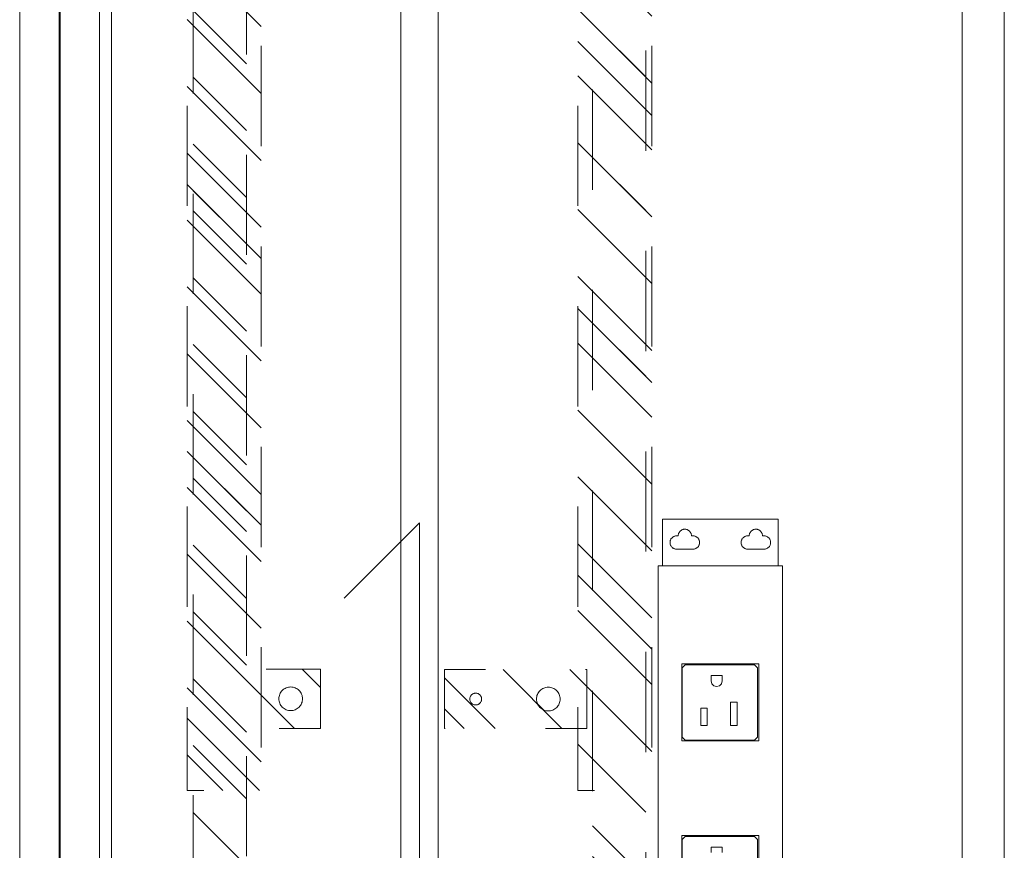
# Model space of a CAD drawing. Header units: inches. Extents: x -412 to -304, y -199 to 18.
# Tile 11 of 15: x -363 to -350, y -24 to -13. Entities that reach past the tile are written whole.
import ezdxf

# ---------------------------------------------------------------- set-up
doc = ezdxf.new("R2010")
doc.units = ezdxf.units.IN
doc.header["$LTSCALE"] = 32
doc.header["$MEASUREMENT"] = 0
doc.linetypes.add('Dash Style-1', pattern=[0.083328, 0.041656, -0.041672])
for name, color, linetype, lineweight in [('Black', 7, 'Continuous', 18), ('DashLine', 7, 'Continuous', 13), ('DashLineFill', 7, 'Dash Style-1', 13), ('Drawing', 7, 'Continuous', 18), ('GDSPowerModule-White', 7, 'Continuous', 13), ('None', 7, 'Continuous', 18), ('SolidLine', 7, 'Continuous', 15)]:
    doc.layers.add(name, color=color, linetype=linetype, lineweight=lineweight)
pattern_1 = [(45, (0, 0), (-1.61302, 1.93572), []), (45, (-1.0608, 1.0608), (-0.472346, 0.416761), [])]

# ---------------------------------------------------------------- blocks, each defined once
blk = doc.blocks.new('Group-12')
at = {"layer": 'SolidLine'}
for q in [(6, 0), (-5, -1)]:
    blk.add_line((-6, 0), q, dxfattribs=at)
blk = doc.blocks.new('Group-21')
at = {"layer": 'SolidLine'}
blk.add_blockref('Group-12', (0, 0), dxfattribs=at)
blk = doc.blocks.new('MPHtAdjStrut-1086 (2D)')
at = {"layer": 'DashLine'}
for p, q in [((-19.7, 0.25), (19.714, 0.25)), ((19.714, -0.25), (-19.7, -0.25))]:
    blk.add_line(p, q, dxfattribs=at)
blk = doc.blocks.new('MpHtAdjBase-3 (2D)')
at = {"layer": 'Black', "color": 7}
blk.add_blockref('MPHtAdjStrut-1086 (2D)', (0, 0), dxfattribs=at)
blk = doc.blocks.new('Group-22')
at = {"layer": 'DashLine'}
for p, q in [((-1.25, 7.776), (-17.112, 7.776)), ((-17.362, 7.217), (17.362, 7.217)), ((17.362, -4.094), (-17.362, -4.094)), ((17.244, -4.253), (-17.244, -4.253)), ((-17.244, -4.777), (17.244, -4.777)), ((17.244, -4.785), (-17.244, -4.785)), ((17.244, -4.792), (-17.244, -4.792)), ((17.244, -5.316), (-17.244, -5.316))]:
    blk.add_line(p, q, dxfattribs=at)
blk = doc.blocks.new('MpHtAdjTrough-1095 (2D)')
at = {"layer": 'DashLine', "color": 7}
blk.add_blockref('Group-22', (0, 0), dxfattribs=at)
blk = doc.blocks.new('MP-Hardwire (2D)')
at = {"layer": 'Black'}
for p, q in [((5.428, 0.826), (-6.572, 0.826)), ((5.428, 0.826), (5.428, -0.827)), ((6.053, 0.768), (5.428, 0.768)), ((5.694, 0.656), (5.688, 0.652)), ((5.7, 0.66), (5.694, 0.656)), ((5.707, 0.663), (5.7, 0.66)), ((5.714, 0.665), (5.707, 0.663)), ((5.722, 0.667), (5.714, 0.665)), ((5.729, 0.669), (5.722, 0.667)), ((5.737, 0.669), (5.729, 0.669)), ((5.744, 0.669), (5.737, 0.669)), ((5.752, 0.669), (5.744, 0.669)), ((5.759, 0.667), (5.752, 0.669)), ((5.766, 0.665), (5.759, 0.667)), ((5.773, 0.663), (5.766, 0.665)), ((5.78, 0.66), (5.773, 0.663)), ((5.787, 0.656), (5.78, 0.66)), ((5.793, 0.652), (5.787, 0.656)), ((6.053, 0.768), (6.053, -0.768)), ((5.653, 0.596), (5.652, 0.588)), ((5.652, 0.588), (5.652, 0.581)), ((5.652, 0.581), (5.652, 0.364)), ((5.655, 0.603), (5.653, 0.596)), ((5.657, 0.61), (5.655, 0.603)), ((5.66, 0.617), (5.657, 0.61)), ((5.663, 0.624), (5.66, 0.617)), ((5.667, 0.63), (5.663, 0.624)), ((5.671, 0.636), (5.667, 0.63)), ((5.676, 0.642), (5.671, 0.636)), ((5.682, 0.647), (5.676, 0.642)), ((5.688, 0.652), (5.682, 0.647)), ((5.799, 0.647), (5.793, 0.652)), ((5.804, 0.642), (5.799, 0.647)), ((5.809, 0.636), (5.804, 0.642)), ((5.814, 0.63), (5.809, 0.636)), ((5.818, 0.624), (5.814, 0.63)), ((5.821, 0.617), (5.818, 0.624)), ((5.824, 0.61), (5.821, 0.617)), ((5.826, 0.603), (5.824, 0.61)), ((5.828, 0.596), (5.826, 0.603)), ((5.829, 0.588), (5.828, 0.596)), ((5.829, 0.581), (5.829, 0.588)), ((5.829, 0.561), (5.829, 0.581)), ((5.837, 0.561), (5.829, 0.561)), ((5.844, 0.56), (5.837, 0.561)), ((5.852, 0.558), (5.844, 0.56)), ((5.859, 0.556), (5.852, 0.558)), ((5.866, 0.553), (5.859, 0.556)), ((5.873, 0.549), (5.866, 0.553)), ((5.88, 0.545), (5.873, 0.549)), ((5.886, 0.54), (5.88, 0.545)), ((5.892, 0.535), (5.886, 0.54)), ((5.897, 0.529), (5.892, 0.535)), ((5.901, 0.523), (5.897, 0.529)), ((1.844, 0.512), (0.82, 0.512)), ((1.844, -0.512), (1.844, 0.512)), ((4.127, 0.512), (3.104, 0.512)), ((3.104, 0.512), (3.104, -0.512)), ((4.127, -0.512), (4.127, 0.512)), ((5.866, 0.392), (5.873, 0.396)), ((5.873, 0.396), (5.88, 0.4)), ((5.88, 0.4), (5.886, 0.405)), ((5.886, 0.405), (5.892, 0.41)), ((5.892, 0.41), (5.897, 0.415)), ((5.897, 0.415), (5.901, 0.422)), ((5.906, 0.517), (5.901, 0.523)), ((5.901, 0.422), (5.906, 0.428)), ((5.909, 0.51), (5.906, 0.517)), ((5.906, 0.428), (5.909, 0.435)), ((5.912, 0.503), (5.909, 0.51)), ((5.909, 0.435), (5.912, 0.442)), ((5.914, 0.495), (5.912, 0.503)), ((5.912, 0.442), (5.914, 0.449)), ((5.916, 0.488), (5.914, 0.495)), ((5.914, 0.449), (5.916, 0.457)), ((5.917, 0.48), (5.916, 0.488)), ((5.916, 0.457), (5.917, 0.465)), ((5.917, 0.472), (5.917, 0.48)), ((5.917, 0.465), (5.917, 0.472)), ((5.652, 0.364), (5.652, 0.356)), ((5.652, 0.356), (5.653, 0.349)), ((5.653, 0.349), (5.655, 0.341)), ((5.655, 0.341), (5.657, 0.334)), ((5.657, 0.334), (5.66, 0.327)), ((5.66, 0.327), (5.664, 0.32)), ((5.664, 0.32), (5.668, 0.313)), ((5.668, 0.313), (5.672, 0.307)), ((5.672, 0.307), (5.678, 0.301)), ((5.678, 0.301), (5.683, 0.296)), ((5.683, 0.296), (5.689, 0.292)), ((5.689, 0.292), (5.696, 0.287)), ((5.696, 0.287), (5.703, 0.284)), ((5.703, 0.284), (5.71, 0.281)), ((5.71, 0.281), (5.717, 0.279)), ((5.717, 0.279), (5.725, 0.277)), ((5.725, 0.277), (5.733, 0.276)), ((5.733, 0.276), (5.74, 0.276)), ((5.74, 0.276), (5.748, 0.276)), ((5.748, 0.276), (5.756, 0.277)), ((5.756, 0.277), (5.763, 0.279)), ((5.763, 0.279), (5.771, 0.281)), ((5.771, 0.281), (5.778, 0.284)), ((5.778, 0.284), (5.785, 0.287)), ((5.785, 0.287), (5.791, 0.292)), ((5.791, 0.292), (5.797, 0.296)), ((5.797, 0.296), (5.803, 0.301)), ((5.803, 0.301), (5.808, 0.307)), ((5.808, 0.307), (5.813, 0.313)), ((5.813, 0.313), (5.817, 0.32)), ((5.817, 0.32), (5.821, 0.327)), ((5.821, 0.327), (5.824, 0.334)), ((5.824, 0.334), (5.826, 0.341)), ((5.826, 0.341), (5.828, 0.349)), ((5.828, 0.349), (5.829, 0.356)), ((5.829, 0.384), (5.837, 0.384)), ((5.829, 0.364), (5.829, 0.384)), ((5.829, 0.356), (5.829, 0.364)), ((5.837, 0.384), (5.844, 0.385)), ((5.844, 0.385), (5.852, 0.387)), ((5.852, 0.387), (5.859, 0.389)), ((5.859, 0.389), (5.866, 0.392)), ((5.653, -0.349), (5.652, -0.357)), ((5.652, -0.357), (5.652, -0.364)), ((5.652, -0.364), (5.652, -0.581)), ((5.655, -0.341), (5.653, -0.349)), ((5.657, -0.334), (5.655, -0.341)), ((5.66, -0.327), (5.657, -0.334)), ((5.664, -0.32), (5.66, -0.327)), ((5.668, -0.313), (5.664, -0.32)), ((5.672, -0.307), (5.668, -0.313)), ((5.678, -0.302), (5.672, -0.307)), ((5.683, -0.296), (5.678, -0.302)), ((5.689, -0.292), (5.683, -0.296)), ((5.696, -0.288), (5.689, -0.292)), ((5.703, -0.284), (5.696, -0.288)), ((5.71, -0.281), (5.703, -0.284)), ((5.717, -0.279), (5.71, -0.281)), ((5.725, -0.277), (5.717, -0.279)), ((5.733, -0.276), (5.725, -0.277)), ((5.74, -0.276), (5.733, -0.276)), ((5.748, -0.276), (5.74, -0.276)), ((5.756, -0.277), (5.748, -0.276)), ((5.763, -0.279), (5.756, -0.277)), ((5.771, -0.281), (5.763, -0.279)), ((5.778, -0.284), (5.771, -0.281)), ((5.785, -0.288), (5.778, -0.284)), ((5.791, -0.292), (5.785, -0.288)), ((5.797, -0.296), (5.791, -0.292)), ((5.803, -0.302), (5.797, -0.296)), ((5.808, -0.307), (5.803, -0.302)), ((5.813, -0.313), (5.808, -0.307)), ((5.817, -0.32), (5.813, -0.313)), ((5.821, -0.327), (5.817, -0.32)), ((5.824, -0.334), (5.821, -0.327)), ((5.826, -0.341), (5.824, -0.334)), ((5.828, -0.349), (5.826, -0.341)), ((5.829, -0.357), (5.828, -0.349)), ((5.829, -0.364), (5.829, -0.357)), ((5.829, -0.384), (5.829, -0.364)), ((5.837, -0.384), (5.829, -0.384)), ((5.844, -0.385), (5.837, -0.384)), ((5.852, -0.387), (5.844, -0.385)), ((5.859, -0.389), (5.852, -0.387)), ((5.866, -0.392), (5.859, -0.389)), ((5.873, -0.396), (5.866, -0.392)), ((1.844, -0.512), (0.82, -0.512)), ((4.127, -0.512), (3.104, -0.512)), ((5.88, -0.4), (5.873, -0.396)), ((5.886, -0.405), (5.88, -0.4)), ((5.892, -0.41), (5.886, -0.405)), ((5.897, -0.416), (5.892, -0.41)), ((5.901, -0.422), (5.897, -0.416)), ((5.897, -0.529), (5.901, -0.523)), ((5.906, -0.428), (5.901, -0.422)), ((5.901, -0.523), (5.906, -0.517)), ((5.909, -0.435), (5.906, -0.428)), ((5.906, -0.517), (5.909, -0.51)), ((5.912, -0.442), (5.909, -0.435)), ((5.909, -0.51), (5.912, -0.503)), ((5.914, -0.45), (5.912, -0.442)), ((5.912, -0.503), (5.914, -0.495)), ((5.916, -0.457), (5.914, -0.45)), ((5.914, -0.495), (5.916, -0.488)), ((5.917, -0.465), (5.916, -0.457)), ((5.916, -0.488), (5.917, -0.48)), ((5.917, -0.473), (5.917, -0.465)), ((5.917, -0.48), (5.917, -0.473)), ((5.652, -0.581), (5.652, -0.588)), ((5.652, -0.588), (5.653, -0.596)), ((5.653, -0.596), (5.655, -0.604)), ((5.655, -0.604), (5.657, -0.611)), ((5.657, -0.611), (5.66, -0.618)), ((5.66, -0.618), (5.664, -0.625)), ((5.664, -0.625), (5.668, -0.632)), ((5.668, -0.632), (5.672, -0.638)), ((5.672, -0.638), (5.678, -0.643)), ((5.678, -0.643), (5.683, -0.649)), ((5.683, -0.649), (5.689, -0.653)), ((5.689, -0.653), (5.696, -0.657)), ((5.785, -0.657), (5.791, -0.653)), ((5.791, -0.653), (5.797, -0.649)), ((5.797, -0.649), (5.803, -0.643)), ((5.803, -0.643), (5.808, -0.638)), ((5.808, -0.638), (5.813, -0.632)), ((5.813, -0.632), (5.817, -0.625)), ((5.817, -0.625), (5.821, -0.618)), ((5.821, -0.618), (5.824, -0.611)), ((5.824, -0.611), (5.826, -0.604)), ((5.826, -0.604), (5.828, -0.596)), ((5.828, -0.596), (5.829, -0.588)), ((5.829, -0.561), (5.837, -0.561)), ((5.829, -0.581), (5.829, -0.561)), ((5.829, -0.588), (5.829, -0.581)), ((5.837, -0.561), (5.844, -0.56)), ((5.844, -0.56), (5.852, -0.558)), ((5.852, -0.558), (5.859, -0.556)), ((5.859, -0.556), (5.866, -0.553)), ((5.866, -0.553), (5.873, -0.549)), ((5.873, -0.549), (5.88, -0.545)), ((5.88, -0.545), (5.886, -0.54)), ((5.886, -0.54), (5.892, -0.535)), ((5.892, -0.535), (5.897, -0.529)), ((6.053, -0.768), (5.428, -0.768)), ((5.696, -0.657), (5.703, -0.661)), ((5.703, -0.661), (5.71, -0.664)), ((5.71, -0.664), (5.717, -0.666)), ((5.717, -0.666), (5.725, -0.668)), ((5.725, -0.668), (5.733, -0.669)), ((5.733, -0.669), (5.74, -0.669)), ((5.74, -0.669), (5.748, -0.669)), ((5.748, -0.669), (5.756, -0.668)), ((5.756, -0.668), (5.763, -0.666)), ((5.763, -0.666), (5.771, -0.664)), ((5.771, -0.664), (5.778, -0.661)), ((5.778, -0.661), (5.785, -0.657)), ((5.428, -0.827), (-6.572, -0.827))]:
    blk.add_line(p, q, dxfattribs=at)
at = {"layer": 'GDSPowerModule-White'}
for p, q in [((1.79, 0.508), (0.869, 0.508)), ((1.79, 0.508), (1.829, 0.469)), ((1.829, 0.469), (1.829, -0.453)), ((3.113, 0.469), (3.152, 0.508)), ((3.113, -0.453), (3.113, 0.469)), ((4.073, 0.508), (3.152, 0.508)), ((4.073, 0.508), (4.113, 0.469)), ((4.113, 0.469), (4.113, -0.453)), ((3.306, 0.261), (3.306, 0.175)), ((3.536, 0.261), (3.306, 0.261)), ((3.536, 0.175), (3.306, 0.175)), ((3.536, 0.175), (3.536, 0.261)), ((1.687, 0.122), (1.615, 0.122)), ((1.687, -0.024), (1.687, 0.122)), ((3.835, 0.086), (3.825, 0.05)), ((3.825, 0.05), (3.834, 0.013)), ((3.834, 0.013), (3.861, -0.014)), ((3.862, 0.112), (3.835, 0.086)), ((3.898, 0.122), (3.862, 0.112)), ((3.971, 0.122), (3.898, 0.122)), ((3.971, -0.024), (3.971, 0.122)), ((1.687, -0.024), (1.615, -0.024)), ((3.861, -0.014), (3.898, -0.024)), ((3.971, -0.024), (3.898, -0.024)), ((3.306, -0.136), (3.306, -0.223)), ((3.616, -0.136), (3.306, -0.136)), ((3.616, -0.223), (3.306, -0.223)), ((3.616, -0.223), (3.616, -0.136)), ((1.79, -0.492), (0.869, -0.492)), ((1.829, -0.453), (1.79, -0.492)), ((3.152, -0.492), (3.113, -0.453)), ((4.073, -0.492), (3.152, -0.492)), ((4.113, -0.453), (4.073, -0.492))]:
    blk.add_line(p, q, dxfattribs=at)
blk = doc.blocks.new('MPHtAdjCenterBar (2D)')
at = {"layer": 'DashLineFill', "linetype": 'Continuous', "lineweight": 13}
h = blk.add_hatch(dxfattribs=at)
h.set_pattern_fill('Steel', color=253, style=0, pattern_type=2)
h.set_pattern_definition(pattern_1)
h.paths.add_polyline_path([(-17.618, 3.009), (17.618, 3.009), (17.618, 2.3), (-17.618, 2.3)])
at = {"layer": 'DashLineFill', "flags": 128}
blk.add_lwpolyline([(-17.618, 3.009), (17.618, 3.009), (17.618, 2.3), (-17.618, 2.3)], close=True, dxfattribs=at)
blk = doc.blocks.new('TEK04-FrameA (2D)')
at = {"layer": 'DashLineFill', "linetype": 'Continuous', "lineweight": 13}
h = blk.add_hatch(dxfattribs=at)
h.set_pattern_fill('Steel', color=253, style=0, pattern_type=2)
h.set_pattern_definition(pattern_1)
h.paths.add_polyline_path([(8.917, 2.264), (9.701, 2.264), (9.701, 0.372), (8.917, 0.372)])
h = blk.add_hatch(dxfattribs=at)
h.set_pattern_fill('Steel', color=253, style=0, pattern_type=2)
h.set_pattern_definition(pattern_1)
h.paths.add_polyline_path([(9.311, 1.929), (9.319, 1.929), (9.326, 1.928), (9.334, 1.926), (9.341, 1.923), (9.348, 1.92), (9.355, 1.916), (9.361, 1.911), (9.367, 1.906), (9.372, 1.9), (9.376, 1.894), (9.38, 1.888), (9.384, 1.881), (9.386, 1.873), (9.388, 1.866), (9.389, 1.858), (9.39, 1.85), (9.389, 1.843), (9.388, 1.835), (9.386, 1.828), (9.384, 1.82), (9.38, 1.813), (9.376, 1.807), (9.372, 1.8), (9.367, 1.795), (9.361, 1.79), (9.355, 1.785), (9.348, 1.781), (9.341, 1.778), (9.334, 1.775), (9.326, 1.773), (9.319, 1.772), (9.311, 1.772), (9.303, 1.772), (9.296, 1.773), (9.288, 1.775), (9.281, 1.778), (9.274, 1.781), (9.267, 1.785), (9.261, 1.79), (9.255, 1.795), (9.25, 1.8), (9.246, 1.807), (9.242, 1.813), (9.238, 1.82), (9.236, 1.828), (9.234, 1.835), (9.233, 1.843), (9.232, 1.85), (9.233, 1.858), (9.234, 1.866), (9.236, 1.873), (9.238, 1.881), (9.242, 1.888), (9.246, 1.894), (9.25, 1.9), (9.255, 1.906), (9.261, 1.911), (9.267, 1.916), (9.274, 1.92), (9.281, 1.923), (9.288, 1.926), (9.296, 1.928), (9.303, 1.929)])
h = blk.add_hatch(dxfattribs=at)
h.set_pattern_fill('Steel', color=253, style=0, pattern_type=2)
h.set_pattern_definition(pattern_1)
h.paths.add_polyline_path([(8.465, 1.28), (9.252, 1.28), (9.252, 0.374), (8.465, 0.374)])
h = blk.add_hatch(dxfattribs=at)
h.set_pattern_fill('Steel', color=253, style=0, pattern_type=2)
h.set_pattern_definition(pattern_1)
h.paths.add_polyline_path([(18.957, 1.28), (19.744, 1.28), (19.744, 0.374), (18.957, 0.374)])
h = blk.add_hatch(dxfattribs=at)
h.set_pattern_fill('Steel', color=253, style=0, pattern_type=2)
h.set_pattern_definition(pattern_1)
h.paths.add_polyline_path([(8.858, 1.043), (8.874, 1.043), (8.889, 1.04), (8.904, 1.037), (8.919, 1.031), (8.933, 1.025), (8.946, 1.017), (8.958, 1.008), (8.97, 0.997), (8.98, 0.986), (8.989, 0.973), (8.997, 0.96), (9.004, 0.946), (9.009, 0.932), (9.013, 0.917), (9.015, 0.901), (9.016, 0.886), (9.015, 0.87), (9.013, 0.855), (9.009, 0.84), (9.004, 0.826), (8.997, 0.812), (8.989, 0.798), (8.98, 0.786), (8.97, 0.774), (8.958, 0.764), (8.946, 0.755), (8.933, 0.747), (8.919, 0.74), (8.904, 0.735), (8.889, 0.731), (8.874, 0.729), (8.858, 0.728), (8.843, 0.729), (8.828, 0.731), (8.813, 0.735), (8.798, 0.74), (8.784, 0.747), (8.771, 0.755), (8.758, 0.764), (8.747, 0.774), (8.737, 0.786), (8.727, 0.798), (8.719, 0.812), (8.713, 0.826), (8.708, 0.84), (8.704, 0.855), (8.702, 0.87), (8.701, 0.886), (8.702, 0.901), (8.704, 0.917), (8.708, 0.932), (8.713, 0.946), (8.719, 0.96), (8.727, 0.973), (8.737, 0.986), (8.747, 0.997), (8.758, 1.008), (8.771, 1.017), (8.784, 1.025), (8.798, 1.031), (8.813, 1.037), (8.828, 1.04), (8.843, 1.043)])
h = blk.add_hatch(dxfattribs=at)
h.set_pattern_fill('Steel', color=253, style=0, pattern_type=2)
h.set_pattern_definition(pattern_1)
h.paths.add_polyline_path([(9.311, 1.043), (9.326, 1.043), (9.342, 1.04), (9.357, 1.037), (9.371, 1.031), (9.385, 1.025), (9.399, 1.017), (9.411, 1.008), (9.422, 0.997), (9.433, 0.986), (9.442, 0.973), (9.45, 0.96), (9.457, 0.946), (9.462, 0.932), (9.465, 0.917), (9.468, 0.901), (9.469, 0.886), (9.468, 0.87), (9.465, 0.855), (9.462, 0.84), (9.457, 0.826), (9.45, 0.812), (9.442, 0.798), (9.433, 0.786), (9.422, 0.774), (9.411, 0.764), (9.399, 0.755), (9.385, 0.747), (9.371, 0.74), (9.357, 0.735), (9.342, 0.731), (9.326, 0.729), (9.311, 0.728), (9.296, 0.729), (9.28, 0.731), (9.265, 0.735), (9.251, 0.74), (9.237, 0.747), (9.224, 0.755), (9.211, 0.764), (9.2, 0.774), (9.189, 0.786), (9.18, 0.798), (9.172, 0.812), (9.166, 0.826), (9.16, 0.84), (9.157, 0.855), (9.154, 0.87), (9.154, 0.886), (9.154, 0.901), (9.157, 0.917), (9.16, 0.932), (9.166, 0.946), (9.172, 0.96), (9.18, 0.973), (9.189, 0.986), (9.2, 0.997), (9.211, 1.008), (9.224, 1.017), (9.237, 1.025), (9.251, 1.031), (9.265, 1.037), (9.28, 1.04), (9.296, 1.043)])
h = blk.add_hatch(dxfattribs=at)
h.set_pattern_fill('Steel', color=253, style=0, pattern_type=2)
h.set_pattern_definition(pattern_1)
h.paths.add_polyline_path([(19.35, 1.043), (19.366, 1.043), (19.381, 1.04), (19.396, 1.037), (19.411, 1.031), (19.425, 1.025), (19.438, 1.017), (19.45, 1.008), (19.462, 0.997), (19.472, 0.986), (19.481, 0.973), (19.489, 0.96), (19.496, 0.946), (19.501, 0.932), (19.505, 0.917), (19.507, 0.901), (19.508, 0.886), (19.507, 0.87), (19.505, 0.855), (19.501, 0.84), (19.496, 0.826), (19.489, 0.812), (19.481, 0.798), (19.472, 0.786), (19.462, 0.774), (19.45, 0.764), (19.438, 0.755), (19.425, 0.747), (19.411, 0.74), (19.396, 0.735), (19.381, 0.731), (19.366, 0.729), (19.35, 0.728), (19.335, 0.729), (19.32, 0.731), (19.305, 0.735), (19.29, 0.74), (19.276, 0.747), (19.263, 0.755), (19.25, 0.764), (19.239, 0.774), (19.229, 0.786), (19.219, 0.798), (19.212, 0.812), (19.205, 0.826), (19.2, 0.84), (19.196, 0.855), (19.194, 0.87), (19.193, 0.886), (19.194, 0.901), (19.196, 0.917), (19.2, 0.932), (19.205, 0.946), (19.212, 0.96), (19.219, 0.973), (19.229, 0.986), (19.239, 0.997), (19.25, 1.008), (19.263, 1.017), (19.276, 1.025), (19.29, 1.031), (19.305, 1.037), (19.32, 1.04), (19.335, 1.043)])
h = blk.add_hatch(dxfattribs=at)
h.set_pattern_fill('Steel', color=253, style=0, pattern_type=2)
h.set_pattern_definition(pattern_1)
h.paths.add_polyline_path([(0.748, 0.65), (0.984, 0.65), (0.984, 0.492), (0.748, 0.492)])
h = blk.add_hatch(dxfattribs=at)
h.set_pattern_fill('Steel', color=253, style=0, pattern_type=2)
h.set_pattern_definition(pattern_1)
h.paths.add_polyline_path([(0, 0.492), (20.571, 0.492), (20.571, -0.492), (0, -0.492)])
at = {"layer": 'DashLine', "color": 5, "true_color": 0x0000ff}
for p, q in [((1.457, -0.492), (1.457, 1.978)), ((6.87, -0.492), (6.87, 1.978))]:
    blk.add_line(p, q, dxfattribs=at)
at = {"layer": 'DashLineFill', "flags": 128}
for points in [[(8.917, 2.264), (9.701, 2.264), (9.701, 0.372), (8.917, 0.372)], [(9.311, 1.929), (9.319, 1.929), (9.326, 1.928), (9.334, 1.926), (9.341, 1.923), (9.348, 1.92), (9.355, 1.916), (9.361, 1.911), (9.367, 1.906), (9.372, 1.9), (9.376, 1.894), (9.38, 1.888), (9.384, 1.881), (9.386, 1.873), (9.388, 1.866), (9.389, 1.858), (9.39, 1.85), (9.389, 1.843), (9.388, 1.835), (9.386, 1.828), (9.384, 1.82), (9.38, 1.813), (9.376, 1.807), (9.372, 1.8), (9.367, 1.795), (9.361, 1.79), (9.355, 1.785), (9.348, 1.781), (9.341, 1.778), (9.334, 1.775), (9.326, 1.773), (9.319, 1.772), (9.311, 1.772), (9.303, 1.772), (9.296, 1.773), (9.288, 1.775), (9.281, 1.778), (9.274, 1.781), (9.267, 1.785), (9.261, 1.79), (9.255, 1.795), (9.25, 1.8), (9.246, 1.807), (9.242, 1.813), (9.238, 1.82), (9.236, 1.828), (9.234, 1.835), (9.233, 1.843), (9.232, 1.85), (9.233, 1.858), (9.234, 1.866), (9.236, 1.873), (9.238, 1.881), (9.242, 1.888), (9.246, 1.894), (9.25, 1.9), (9.255, 1.906), (9.261, 1.911), (9.267, 1.916), (9.274, 1.92), (9.281, 1.923), (9.288, 1.926), (9.296, 1.928), (9.303, 1.929)], [(8.465, 1.28), (9.252, 1.28), (9.252, 0.374), (8.465, 0.374)], [(18.957, 1.28), (19.744, 1.28), (19.744, 0.374), (18.957, 0.374)], [(8.858, 1.043), (8.874, 1.043), (8.889, 1.04), (8.904, 1.037), (8.919, 1.031), (8.933, 1.025), (8.946, 1.017), (8.958, 1.008), (8.97, 0.997), (8.98, 0.986), (8.989, 0.973), (8.997, 0.96), (9.004, 0.946), (9.009, 0.932), (9.013, 0.917), (9.015, 0.901), (9.016, 0.886), (9.015, 0.87), (9.013, 0.855), (9.009, 0.84), (9.004, 0.826), (8.997, 0.812), (8.989, 0.798), (8.98, 0.786), (8.97, 0.774), (8.958, 0.764), (8.946, 0.755), (8.933, 0.747), (8.919, 0.74), (8.904, 0.735), (8.889, 0.731), (8.874, 0.729), (8.858, 0.728), (8.843, 0.729), (8.828, 0.731), (8.813, 0.735), (8.798, 0.74), (8.784, 0.747), (8.771, 0.755), (8.758, 0.764), (8.747, 0.774), (8.737, 0.786), (8.727, 0.798), (8.719, 0.812), (8.713, 0.826), (8.708, 0.84), (8.704, 0.855), (8.702, 0.87), (8.701, 0.886), (8.702, 0.901), (8.704, 0.917), (8.708, 0.932), (8.713, 0.946), (8.719, 0.96), (8.727, 0.973), (8.737, 0.986), (8.747, 0.997), (8.758, 1.008), (8.771, 1.017), (8.784, 1.025), (8.798, 1.031), (8.813, 1.037), (8.828, 1.04), (8.843, 1.043)], [(9.311, 1.043), (9.326, 1.043), (9.342, 1.04), (9.357, 1.037), (9.371, 1.031), (9.385, 1.025), (9.399, 1.017), (9.411, 1.008), (9.422, 0.997), (9.433, 0.986), (9.442, 0.973), (9.45, 0.96), (9.457, 0.946), (9.462, 0.932), (9.465, 0.917), (9.468, 0.901), (9.469, 0.886), (9.468, 0.87), (9.465, 0.855), (9.462, 0.84), (9.457, 0.826), (9.45, 0.812), (9.442, 0.798), (9.433, 0.786), (9.422, 0.774), (9.411, 0.764), (9.399, 0.755), (9.385, 0.747), (9.371, 0.74), (9.357, 0.735), (9.342, 0.731), (9.326, 0.729), (9.311, 0.728), (9.296, 0.729), (9.28, 0.731), (9.265, 0.735), (9.251, 0.74), (9.237, 0.747), (9.224, 0.755), (9.211, 0.764), (9.2, 0.774), (9.189, 0.786), (9.18, 0.798), (9.172, 0.812), (9.166, 0.826), (9.16, 0.84), (9.157, 0.855), (9.154, 0.87), (9.154, 0.886), (9.154, 0.901), (9.157, 0.917), (9.16, 0.932), (9.166, 0.946), (9.172, 0.96), (9.18, 0.973), (9.189, 0.986), (9.2, 0.997), (9.211, 1.008), (9.224, 1.017), (9.237, 1.025), (9.251, 1.031), (9.265, 1.037), (9.28, 1.04), (9.296, 1.043)], [(19.35, 1.043), (19.366, 1.043), (19.381, 1.04), (19.396, 1.037), (19.411, 1.031), (19.425, 1.025), (19.438, 1.017), (19.45, 1.008), (19.462, 0.997), (19.472, 0.986), (19.481, 0.973), (19.489, 0.96), (19.496, 0.946), (19.501, 0.932), (19.505, 0.917), (19.507, 0.901), (19.508, 0.886), (19.507, 0.87), (19.505, 0.855), (19.501, 0.84), (19.496, 0.826), (19.489, 0.812), (19.481, 0.798), (19.472, 0.786), (19.462, 0.774), (19.45, 0.764), (19.438, 0.755), (19.425, 0.747), (19.411, 0.74), (19.396, 0.735), (19.381, 0.731), (19.366, 0.729), (19.35, 0.728), (19.335, 0.729), (19.32, 0.731), (19.305, 0.735), (19.29, 0.74), (19.276, 0.747), (19.263, 0.755), (19.25, 0.764), (19.239, 0.774), (19.229, 0.786), (19.219, 0.798), (19.212, 0.812), (19.205, 0.826), (19.2, 0.84), (19.196, 0.855), (19.194, 0.87), (19.193, 0.886), (19.194, 0.901), (19.196, 0.917), (19.2, 0.932), (19.205, 0.946), (19.212, 0.96), (19.219, 0.973), (19.229, 0.986), (19.239, 0.997), (19.25, 1.008), (19.263, 1.017), (19.276, 1.025), (19.29, 1.031), (19.305, 1.037), (19.32, 1.04), (19.335, 1.043)], [(0.748, 0.65), (0.984, 0.65), (0.984, 0.492), (0.748, 0.492)], [(0, 0.492), (20.571, 0.492), (20.571, -0.492), (0, -0.492)]]:
    blk.add_lwpolyline(points, close=True, dxfattribs=at)
blk = doc.blocks.new('Group-25')
at = {"layer": 'DashLineFill', "linetype": 'Continuous', "lineweight": 13}
h = blk.add_hatch(dxfattribs=at)
h.set_pattern_fill('Steel', color=253, style=0, pattern_type=2)
h.set_pattern_definition(pattern_1)
h.paths.add_polyline_path([(18.961, -0.372), (19.744, -0.372), (19.744, -2.264), (18.961, -2.264)])
h = blk.add_hatch(dxfattribs=at)
h.set_pattern_fill('Steel', color=253, style=0, pattern_type=2)
h.set_pattern_definition(pattern_1)
h.paths.add_polyline_path([(19.354, -1.043), (19.339, -1.043), (19.324, -1.04), (19.309, -1.037), (19.294, -1.031), (19.28, -1.025), (19.267, -1.017), (19.254, -1.008), (19.243, -0.997), (19.233, -0.986), (19.223, -0.973), (19.215, -0.96), (19.209, -0.946), (19.204, -0.932), (19.2, -0.917), (19.198, -0.901), (19.197, -0.886), (19.198, -0.87), (19.2, -0.855), (19.204, -0.84), (19.209, -0.826), (19.215, -0.812), (19.223, -0.798), (19.233, -0.786), (19.243, -0.774), (19.254, -0.764), (19.267, -0.755), (19.28, -0.747), (19.294, -0.74), (19.309, -0.735), (19.324, -0.731), (19.339, -0.729), (19.354, -0.728), (19.37, -0.729), (19.385, -0.731), (19.4, -0.735), (19.415, -0.74), (19.429, -0.747), (19.442, -0.755), (19.454, -0.764), (19.466, -0.774), (19.476, -0.786), (19.485, -0.798), (19.493, -0.812), (19.5, -0.826), (19.505, -0.84), (19.509, -0.855), (19.511, -0.87), (19.512, -0.886), (19.511, -0.901), (19.509, -0.917), (19.505, -0.932), (19.5, -0.946), (19.493, -0.96), (19.485, -0.973), (19.476, -0.986), (19.466, -0.997), (19.454, -1.008), (19.442, -1.017), (19.429, -1.025), (19.415, -1.031), (19.4, -1.037), (19.385, -1.04), (19.37, -1.043)])
h = blk.add_hatch(dxfattribs=at)
h.set_pattern_fill('Steel', color=253, style=0, pattern_type=2)
h.set_pattern_definition(pattern_1)
h.paths.add_polyline_path([(19.354, -1.929), (19.347, -1.929), (19.339, -1.928), (19.331, -1.926), (19.324, -1.923), (19.317, -1.92), (19.311, -1.916), (19.304, -1.911), (19.299, -1.906), (19.293, -1.9), (19.289, -1.894), (19.285, -1.888), (19.282, -1.881), (19.279, -1.873), (19.277, -1.866), (19.276, -1.858), (19.276, -1.85), (19.276, -1.843), (19.277, -1.835), (19.279, -1.828), (19.282, -1.82), (19.285, -1.813), (19.289, -1.807), (19.293, -1.8), (19.299, -1.795), (19.304, -1.79), (19.311, -1.785), (19.317, -1.781), (19.324, -1.778), (19.331, -1.775), (19.339, -1.773), (19.347, -1.772), (19.354, -1.772), (19.362, -1.772), (19.37, -1.773), (19.377, -1.775), (19.384, -1.778), (19.391, -1.781), (19.398, -1.785), (19.404, -1.79), (19.41, -1.795), (19.415, -1.8), (19.42, -1.807), (19.424, -1.813), (19.427, -1.82), (19.43, -1.828), (19.432, -1.835), (19.433, -1.843), (19.433, -1.85), (19.433, -1.858), (19.432, -1.866), (19.43, -1.873), (19.427, -1.881), (19.424, -1.888), (19.42, -1.894), (19.415, -1.9), (19.41, -1.906), (19.404, -1.911), (19.398, -1.916), (19.391, -1.92), (19.384, -1.923), (19.377, -1.926), (19.37, -1.928), (19.362, -1.929)])
at = {"layer": 'DashLineFill', "flags": 128}
for points in [[(18.961, -0.372), (19.744, -0.372), (19.744, -2.264), (18.961, -2.264)], [(19.354, -1.043), (19.339, -1.043), (19.324, -1.04), (19.309, -1.037), (19.294, -1.031), (19.28, -1.025), (19.267, -1.017), (19.254, -1.008), (19.243, -0.997), (19.233, -0.986), (19.223, -0.973), (19.215, -0.96), (19.209, -0.946), (19.204, -0.932), (19.2, -0.917), (19.198, -0.901), (19.197, -0.886), (19.198, -0.87), (19.2, -0.855), (19.204, -0.84), (19.209, -0.826), (19.215, -0.812), (19.223, -0.798), (19.233, -0.786), (19.243, -0.774), (19.254, -0.764), (19.267, -0.755), (19.28, -0.747), (19.294, -0.74), (19.309, -0.735), (19.324, -0.731), (19.339, -0.729), (19.354, -0.728), (19.37, -0.729), (19.385, -0.731), (19.4, -0.735), (19.415, -0.74), (19.429, -0.747), (19.442, -0.755), (19.454, -0.764), (19.466, -0.774), (19.476, -0.786), (19.485, -0.798), (19.493, -0.812), (19.5, -0.826), (19.505, -0.84), (19.509, -0.855), (19.511, -0.87), (19.512, -0.886), (19.511, -0.901), (19.509, -0.917), (19.505, -0.932), (19.5, -0.946), (19.493, -0.96), (19.485, -0.973), (19.476, -0.986), (19.466, -0.997), (19.454, -1.008), (19.442, -1.017), (19.429, -1.025), (19.415, -1.031), (19.4, -1.037), (19.385, -1.04), (19.37, -1.043)], [(19.354, -1.929), (19.347, -1.929), (19.339, -1.928), (19.331, -1.926), (19.324, -1.923), (19.317, -1.92), (19.311, -1.916), (19.304, -1.911), (19.299, -1.906), (19.293, -1.9), (19.289, -1.894), (19.285, -1.888), (19.282, -1.881), (19.279, -1.873), (19.277, -1.866), (19.276, -1.858), (19.276, -1.85), (19.276, -1.843), (19.277, -1.835), (19.279, -1.828), (19.282, -1.82), (19.285, -1.813), (19.289, -1.807), (19.293, -1.8), (19.299, -1.795), (19.304, -1.79), (19.311, -1.785), (19.317, -1.781), (19.324, -1.778), (19.331, -1.775), (19.339, -1.773), (19.347, -1.772), (19.354, -1.772), (19.362, -1.772), (19.37, -1.773), (19.377, -1.775), (19.384, -1.778), (19.391, -1.781), (19.398, -1.785), (19.404, -1.79), (19.41, -1.795), (19.415, -1.8), (19.42, -1.807), (19.424, -1.813), (19.427, -1.82), (19.43, -1.828), (19.432, -1.835), (19.433, -1.843), (19.433, -1.85), (19.433, -1.858), (19.432, -1.866), (19.43, -1.873), (19.427, -1.881), (19.424, -1.888), (19.42, -1.894), (19.415, -1.9), (19.41, -1.906), (19.404, -1.911), (19.398, -1.916), (19.391, -1.92), (19.384, -1.923), (19.377, -1.926), (19.37, -1.928), (19.362, -1.929)]]:
    blk.add_lwpolyline(points, close=True, dxfattribs=at)
blk = doc.blocks.new('Group-26')
at = {"layer": 'DashLineFill', "linetype": 'Continuous', "lineweight": 13}
h = blk.add_hatch(dxfattribs=at)
h.set_pattern_fill('Steel', color=253, style=0, pattern_type=2)
h.set_pattern_definition(pattern_1)
h.paths.add_polyline_path([(8.917, -0.374), (9.705, -0.374), (9.705, -1.28), (8.917, -1.28)])
h = blk.add_hatch(dxfattribs=at)
h.set_pattern_fill('Steel', color=253, style=0, pattern_type=2)
h.set_pattern_definition(pattern_1)
h.paths.add_polyline_path([(9.311, -1.043), (9.296, -1.043), (9.28, -1.04), (9.265, -1.037), (9.251, -1.031), (9.237, -1.025), (9.224, -1.017), (9.211, -1.008), (9.2, -0.997), (9.189, -0.986), (9.18, -0.973), (9.172, -0.96), (9.166, -0.946), (9.16, -0.932), (9.157, -0.917), (9.154, -0.901), (9.154, -0.886), (9.154, -0.87), (9.157, -0.855), (9.16, -0.84), (9.166, -0.826), (9.172, -0.812), (9.18, -0.798), (9.189, -0.786), (9.2, -0.774), (9.211, -0.764), (9.224, -0.755), (9.237, -0.747), (9.251, -0.74), (9.265, -0.735), (9.28, -0.731), (9.296, -0.729), (9.311, -0.728), (9.326, -0.729), (9.342, -0.731), (9.357, -0.735), (9.371, -0.74), (9.385, -0.747), (9.399, -0.755), (9.411, -0.764), (9.422, -0.774), (9.433, -0.786), (9.442, -0.798), (9.45, -0.812), (9.457, -0.826), (9.462, -0.84), (9.465, -0.855), (9.468, -0.87), (9.469, -0.886), (9.468, -0.901), (9.465, -0.917), (9.462, -0.932), (9.457, -0.946), (9.45, -0.96), (9.442, -0.973), (9.433, -0.986), (9.422, -0.997), (9.411, -1.008), (9.399, -1.017), (9.385, -1.025), (9.371, -1.031), (9.357, -1.037), (9.342, -1.04), (9.326, -1.043)])
at = {"layer": 'DashLineFill', "flags": 128}
for points in [[(8.917, -0.374), (9.705, -0.374), (9.705, -1.28), (8.917, -1.28)], [(9.311, -1.043), (9.296, -1.043), (9.28, -1.04), (9.265, -1.037), (9.251, -1.031), (9.237, -1.025), (9.224, -1.017), (9.211, -1.008), (9.2, -0.997), (9.189, -0.986), (9.18, -0.973), (9.172, -0.96), (9.166, -0.946), (9.16, -0.932), (9.157, -0.917), (9.154, -0.901), (9.154, -0.886), (9.154, -0.87), (9.157, -0.855), (9.16, -0.84), (9.166, -0.826), (9.172, -0.812), (9.18, -0.798), (9.189, -0.786), (9.2, -0.774), (9.211, -0.764), (9.224, -0.755), (9.237, -0.747), (9.251, -0.74), (9.265, -0.735), (9.28, -0.731), (9.296, -0.729), (9.311, -0.728), (9.326, -0.729), (9.342, -0.731), (9.357, -0.735), (9.371, -0.74), (9.385, -0.747), (9.399, -0.755), (9.411, -0.764), (9.422, -0.774), (9.433, -0.786), (9.442, -0.798), (9.45, -0.812), (9.457, -0.826), (9.462, -0.84), (9.465, -0.855), (9.468, -0.87), (9.469, -0.886), (9.468, -0.901), (9.465, -0.917), (9.462, -0.932), (9.457, -0.946), (9.45, -0.96), (9.442, -0.973), (9.433, -0.986), (9.422, -0.997), (9.411, -1.008), (9.399, -1.017), (9.385, -1.025), (9.371, -1.031), (9.357, -1.037), (9.342, -1.04), (9.326, -1.043)]]:
    blk.add_lwpolyline(points, close=True, dxfattribs=at)
blk = doc.blocks.new('TEK04-FrameB (2D)')
at = {"layer": 'DashLineFill', "linetype": 'Continuous', "lineweight": 13}
h = blk.add_hatch(dxfattribs=at)
h.set_pattern_fill('Steel', color=253, style=0, pattern_type=2)
h.set_pattern_definition(pattern_1)
h.paths.add_polyline_path([(0, 0.492), (20.571, 0.492), (20.571, -0.492), (0, -0.492)])
h = blk.add_hatch(dxfattribs=at)
h.set_pattern_fill('Steel', color=253, style=0, pattern_type=2)
h.set_pattern_definition(pattern_1)
h.paths.add_polyline_path([(8.465, -0.374), (9.252, -0.374), (9.252, -1.28), (8.465, -1.28)])
h = blk.add_hatch(dxfattribs=at)
h.set_pattern_fill('Steel', color=253, style=0, pattern_type=2)
h.set_pattern_definition(pattern_1)
h.paths.add_polyline_path([(0.748, -0.492), (0.984, -0.492), (0.984, -0.65), (0.748, -0.65)])
h = blk.add_hatch(dxfattribs=at)
h.set_pattern_fill('Steel', color=253, style=0, pattern_type=2)
h.set_pattern_definition(pattern_1)
h.paths.add_polyline_path([(8.858, -1.043), (8.843, -1.043), (8.828, -1.04), (8.813, -1.037), (8.798, -1.031), (8.784, -1.025), (8.771, -1.017), (8.758, -1.008), (8.747, -0.997), (8.737, -0.986), (8.727, -0.973), (8.719, -0.96), (8.713, -0.946), (8.708, -0.932), (8.704, -0.917), (8.702, -0.901), (8.701, -0.886), (8.702, -0.87), (8.704, -0.855), (8.708, -0.84), (8.713, -0.826), (8.719, -0.812), (8.727, -0.798), (8.737, -0.786), (8.747, -0.774), (8.758, -0.764), (8.771, -0.755), (8.784, -0.747), (8.798, -0.74), (8.813, -0.735), (8.828, -0.731), (8.843, -0.729), (8.858, -0.728), (8.874, -0.729), (8.889, -0.731), (8.904, -0.735), (8.919, -0.74), (8.933, -0.747), (8.946, -0.755), (8.958, -0.764), (8.97, -0.774), (8.98, -0.786), (8.989, -0.798), (8.997, -0.812), (9.004, -0.826), (9.009, -0.84), (9.013, -0.855), (9.015, -0.87), (9.016, -0.886), (9.015, -0.901), (9.013, -0.917), (9.009, -0.932), (9.004, -0.946), (8.997, -0.96), (8.989, -0.973), (8.98, -0.986), (8.97, -0.997), (8.958, -1.008), (8.946, -1.017), (8.933, -1.025), (8.919, -1.031), (8.904, -1.037), (8.889, -1.04), (8.874, -1.043)])
at = {"layer": 'DashLine', "color": 5, "true_color": 0x0000ff, "transparency": 33554687}
for p, q in [((1.457, 0.492), (1.457, -1.978)), ((6.87, 0.492), (6.87, -1.978))]:
    blk.add_line(p, q, dxfattribs=at)
at = {"layer": 'DashLineFill', "flags": 128}
for points in [[(0, 0.492), (20.571, 0.492), (20.571, -0.492), (0, -0.492)], [(8.465, -0.374), (9.252, -0.374), (9.252, -1.28), (8.465, -1.28)], [(0.748, -0.492), (0.984, -0.492), (0.984, -0.65), (0.748, -0.65)], [(8.858, -1.043), (8.843, -1.043), (8.828, -1.04), (8.813, -1.037), (8.798, -1.031), (8.784, -1.025), (8.771, -1.017), (8.758, -1.008), (8.747, -0.997), (8.737, -0.986), (8.727, -0.973), (8.719, -0.96), (8.713, -0.946), (8.708, -0.932), (8.704, -0.917), (8.702, -0.901), (8.701, -0.886), (8.702, -0.87), (8.704, -0.855), (8.708, -0.84), (8.713, -0.826), (8.719, -0.812), (8.727, -0.798), (8.737, -0.786), (8.747, -0.774), (8.758, -0.764), (8.771, -0.755), (8.784, -0.747), (8.798, -0.74), (8.813, -0.735), (8.828, -0.731), (8.843, -0.729), (8.858, -0.728), (8.874, -0.729), (8.889, -0.731), (8.904, -0.735), (8.919, -0.74), (8.933, -0.747), (8.946, -0.755), (8.958, -0.764), (8.97, -0.774), (8.98, -0.786), (8.989, -0.798), (8.997, -0.812), (9.004, -0.826), (9.009, -0.84), (9.013, -0.855), (9.015, -0.87), (9.016, -0.886), (9.015, -0.901), (9.013, -0.917), (9.009, -0.932), (9.004, -0.946), (8.997, -0.96), (8.989, -0.973), (8.98, -0.986), (8.97, -0.997), (8.958, -1.008), (8.946, -1.017), (8.933, -1.025), (8.919, -1.031), (8.904, -1.037), (8.889, -1.04), (8.874, -1.043)]]:
    blk.add_lwpolyline(points, close=True, dxfattribs=at)
at = {"layer": 'DashLineFill', "color": 7}
for name in ['Group-26', 'Group-25']:
    blk.add_blockref(name, (0, 0), dxfattribs=at)
blk = doc.blocks.new('TEK04-Frame (2D)')
at = {"layer": 'DashLineFill', "color": 7, "transparency": 33554687}
for name, p in [('TEK04-FrameB (2D)', (-1.457, 2.598)), ('TEK04-FrameA (2D)', (-1.457, -2.598))]:
    blk.add_blockref(name, p, dxfattribs=at)
blk = doc.blocks.new('Group-28')
at = {"layer": 'None'}
blk.add_blockref('Group-21', (0, 0), dxfattribs=at)
at = {"layer": 'SolidLine', "color": 7}
for name, p in [('MpHtAdjBase-3 (2D)', (0, 0)), ('MpHtAdjTrough-1095 (2D)', (0, 0)), ('TEK04-Frame (2D)', (-21.555, 0)), ('MPHtAdjCenterBar (2D)', (0, 0))]:
    blk.add_blockref(name, p, dxfattribs=at)
at = {"layer": 'SolidLine', "color": 7, "rotation": 180}
for name, p in [('MP-Hardwire (2D)', (0, 4)), ('MPHtAdjCenterBar (2D)', (0, 0))]:
    blk.add_blockref(name, p, dxfattribs=at)
blk = doc.blocks.new('MP Ht Adju Rect Table (2D)')
at = {"layer": 'None'}
blk.add_blockref('Group-28', (0, 0), dxfattribs=at)
at = {"layer": 'Drawing', "color": 0, "flags": 1}
for tag in ['Catalog', 'Custom', 'FinishGroup', 'Discount', 'Tag', 'Item1', 'Item2', 'Item3', 'Item4', 'Item5', 'Item6', 'Item7', 'Item8', 'Item9', 'Item10', 'Item11', 'Item12', 'Item13', 'Item14', 'Item15', 'Item16', 'Item17', 'Item18', 'Item19', 'Item20', 'Item21', 'Item22', 'Item23', 'Item24', 'Item25', 'Option1', 'Option2', 'Option3', 'Option4', 'Option5', 'Option6', 'Option7', 'Option8', 'Option9', 'Option10', 'Option11', 'Option12']:
    blk.add_attdef(tag, (-16.606, -46.53), '', height=0.00709, dxfattribs=at)

msp = doc.modelspace()

# ---------------------------------------------------------------- block references
at = {"layer": 'Drawing', "rotation": 270}
msp.add_blockref('MP Ht Adju Rect Table (2D)', (-358.073, -25.503), dxfattribs=at)

doc.saveas('drawing.dxf')
